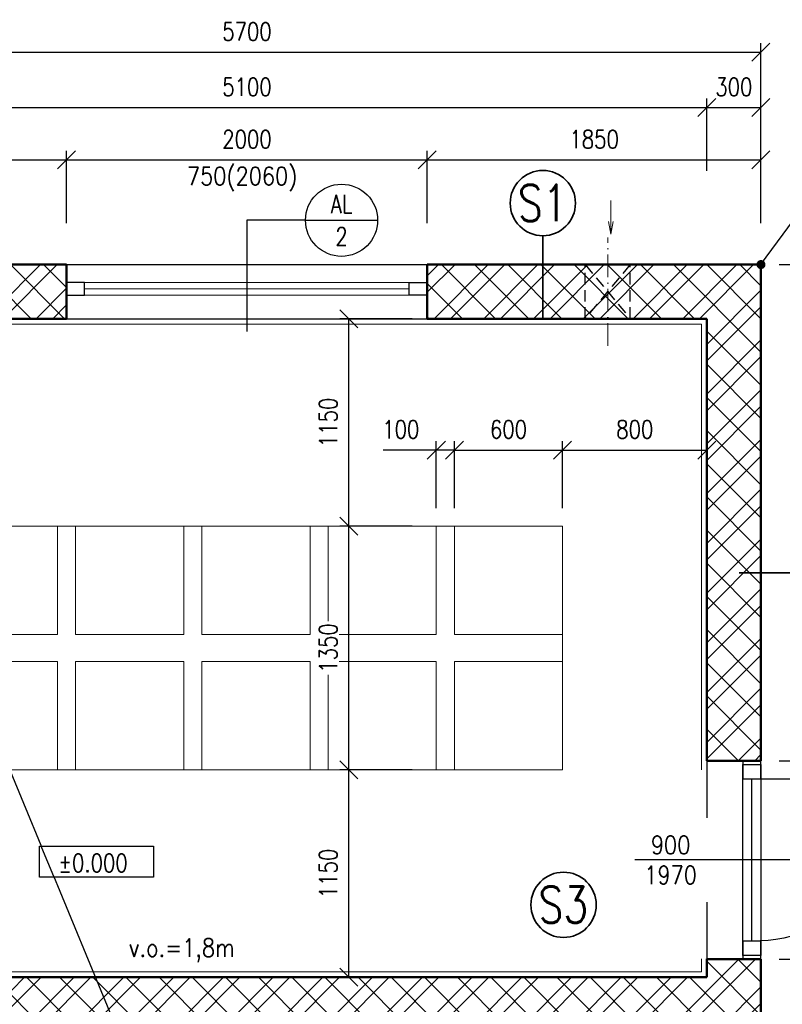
# Model space of a CAD drawing. Header units: millimetres. Extents: x -13560 to 57209, y -1473 to 35717.
# Tile 13 of 22: x 11045 to 15273, y 22780 to 28237. Entities that reach past the tile are written whole.
import ezdxf
from ezdxf import colors
from ezdxf.entities.mleader import LeaderData, LeaderLine
from ezdxf.enums import TextEntityAlignment as Align
from ezdxf.math import Vec2, Vec3

# ---------------------------------------------------------------- set-up
doc = ezdxf.new("R2010")
doc.units = ezdxf.units.MM
doc.header["$LTSCALE"] = 50
doc.set_wipeout_variables(frame=1)
doc.linetypes.add('A_CARA_15', pattern=[7.6, 5, -1.3, 0, -1.3])
doc.linetypes.add('HIDDEN', pattern=[9.525, 6.35, -3.175])
doc.layers.get('Defpoints').update_dxf_attribs({"color": 132})
for name, color, linetype, lineweight in [('CA_DVERE', 7, 'Continuous', 25), ('CA_KOTY', 3, 'Continuous', 25), ('CA_NEVHRA', 3, 'HIDDEN', 25), ('CA_OBKLADY', 5, 'Continuous', 18), ('CA_OSY', 5, 'A_CARA_15', 18), ('CA_POHHRA18', 8, 'Continuous', 18), ('CA_POHHRA25', 7, 'Continuous', 25), ('CA_PSVBUB', 3, 'Continuous', 25), ('CA_REZY', 1, 'Continuous', 50), ('CA_SRAFY', 9, 'Continuous', 13), ('CA_TEXT25', 7, 'Continuous', 25), ('CA_TEXT35', 62, 'Continuous', 35), ('CA_TEXT5', 1, 'Continuous', 50)]:
    doc.layers.add(name, color=color, linetype=linetype, lineweight=lineweight)
doc.layers.add('Obrysy', color=2, linetype='Continuous')
doc.styles.add('ARIAL', font='arial.ttf')
doc.styles.add('ROMANS', font='romans.shx', dxfattribs={"width": 0.8})
doc.styles.get("Standard").update_dxf_attribs({"font": 'arial.ttf'})
doc.dimstyles.new('A-50_(2.5)', dxfattribs={"dimscale": 50, "dimtxt": 2, "dimasz": 2, "dimexe": 1, "dimexo": 2, "dimgap": 0, "dimtad": 0, "dimdec": 0, "dimrnd": 1, "dimtxsty": 'ROMANS', "dimblk1": 'OBLIQUE', "dimblk2": 'OBLIQUE', "dimsah": 1, "dimcen": 2, "dimclrd": 256, "dimclre": 256, "dimclrt": 256, "dimadec": 1, "dimazin": 2, "dimtfac": 0.714286, "dimtdec": 0, "dimtmove": 0, "dimatfit": 3, "dimldrblk": 'DOTSMALL', "dimfxl": 7, "dimfxlon": 1, "dimtvp": 1.142857, "dimtfill": 1, "dimtolj": 1, "dimlwd": -1, "dimlwe": -1, "dimarcsym": 0})

# ---------------------------------------------------------------- blocks, each defined once
blk = doc.blocks.new('_Oblique')
at = {"color": 0, "linetype": 'ByBlock', "lineweight": -2}
blk.add_line((-0.5, -0.5), (0.5, 0.5), dxfattribs=at)
blk = doc.blocks.new('*D6')
at = {"layer": 'CA_KOTY', "transparency": 16777216}
for p, q in [((16058.8, 26879.6), (16458.8, 26879.6)), ((16408.8, 26879.6), (16408.8, 26579.6)), ((16058.8, 26579.6), (16458.8, 26579.6))]:
    blk.add_line(p, q, dxfattribs=at)
at = {"layer": 'Defpoints', "color": 0, "transparency": 16777216}
for p in [(15155, 26879.6), (14855, 26579.6), (16408.8, 26579.6)]:
    blk.add_point(p, dxfattribs=at)
at = {"layer": 'CA_KOTY', "transparency": 16777216, "xscale": 100, "yscale": 100, "zscale": 100}
for p, rotation in [((16408.8, 26879.6), 90), ((16408.8, 26579.6), 270)]:
    blk.add_blockref('_Oblique', p, dxfattribs=dict(at, rotation=rotation))
at = {"layer": 'CA_KOTY', "transparency": 16777216, "insert": (16294.5, 26729.6), "char_height": 100, "attachment_point": 5, "rotation": 90, "style": 'ROMANS', "bg_fill": 3, "box_fill_scale": 1.1, "bg_fill_color": 256, "bg_fill_true_color": 13158600, "bg_fill_transparency": 0}
blk.add_mtext('\\A1;300', dxfattribs=at)
blk = doc.blocks.new('_DotSmall')
at = {"color": 0, "linetype": 'ByBlock', "const_width": 0.5}
blk.add_lwpolyline([(-0.0625, 0, 1), (0.0625, 0, 1)], format="xyb", close=True, dxfattribs=at)
blk = doc.blocks.new('*D7')
at = {"layer": 'CA_KOTY', "transparency": 16777216}
for p, q in [((16058.8, 26579.6), (16458.8, 26579.6)), ((16408.8, 26579.6), (16408.8, 22929.6)), ((16058.8, 22929.6), (16458.8, 22929.6))]:
    blk.add_line(p, q, dxfattribs=at)
at = {"layer": 'Defpoints', "color": 0, "transparency": 16777216}
for p in [(14855, 26579.6), (14855, 22929.6), (16408.8, 22929.6)]:
    blk.add_point(p, dxfattribs=at)
at = {"layer": 'CA_KOTY', "transparency": 16777216, "xscale": 100, "yscale": 100, "zscale": 100}
for p, rotation in [((16408.8, 26579.6), 90), ((16408.8, 22929.6), 270)]:
    blk.add_blockref('_Oblique', p, dxfattribs=dict(at, rotation=rotation))
at = {"layer": 'CA_KOTY', "transparency": 16777216, "insert": (16294.5, 24754.6), "char_height": 100, "attachment_point": 5, "rotation": 90, "style": 'ROMANS', "bg_fill": 3, "box_fill_scale": 1.1, "bg_fill_color": 256, "bg_fill_true_color": 13158600, "bg_fill_transparency": 0}
blk.add_mtext('\\A1;3650', dxfattribs=at)
blk = doc.blocks.new('*D8')
at = {"layer": 'CA_KOTY', "transparency": 16777216}
for p, q in [((16058.8, 22929.6), (16458.8, 22929.6)), ((16408.8, 22929.6), (16408.8, 22629.6)), ((16058.8, 22629.6), (16458.8, 22629.6))]:
    blk.add_line(p, q, dxfattribs=at)
at = {"layer": 'Defpoints', "color": 0, "transparency": 16777216}
for p in [(14855, 22929.6), (14855, 22629.6), (16408.8, 22629.6)]:
    blk.add_point(p, dxfattribs=at)
at = {"layer": 'CA_KOTY', "transparency": 16777216, "xscale": 100, "yscale": 100, "zscale": 100}
for p, rotation in [((16408.8, 22929.6), 90), ((16408.8, 22629.6), 270)]:
    blk.add_blockref('_Oblique', p, dxfattribs=dict(at, rotation=rotation))
at = {"layer": 'CA_KOTY', "transparency": 16777216, "insert": (16294.5, 22779.6), "char_height": 100, "attachment_point": 5, "rotation": 90, "style": 'ROMANS', "bg_fill": 3, "box_fill_scale": 1.1, "bg_fill_color": 256, "bg_fill_true_color": 13158600, "bg_fill_transparency": 0}
blk.add_mtext('\\A1;300', dxfattribs=at)
blk = doc.blocks.new('*D12')
at = {"layer": 'CA_KOTY', "transparency": 16777216}
for p, q in [((9755, 27399.8), (9755, 27799.8)), ((14855, 27399.8), (14855, 27799.8)), ((9755, 27749.8), (14855, 27749.8))]:
    blk.add_line(p, q, dxfattribs=at)
at = {"layer": 'Defpoints', "color": 0, "transparency": 16777216}
for p in [(14855, 27749.8), (9755, 26579.6), (14855, 26579.6)]:
    blk.add_point(p, dxfattribs=at)
at = {"layer": 'CA_KOTY', "transparency": 16777216, "xscale": 100, "yscale": 100, "zscale": 100, "rotation": 180}
blk.add_blockref('_Oblique', (9755, 27749.8), dxfattribs=at)
at = {"layer": 'CA_KOTY', "transparency": 16777216, "xscale": 100, "yscale": 100, "zscale": 100}
blk.add_blockref('_Oblique', (14855, 27749.8), dxfattribs=at)
at = {"layer": 'CA_KOTY', "transparency": 16777216, "insert": (12305, 27864.1), "char_height": 100, "attachment_point": 5, "style": 'ROMANS', "bg_fill": 3, "box_fill_scale": 1.1, "bg_fill_color": 256, "bg_fill_true_color": 13158600, "bg_fill_transparency": 0}
blk.add_mtext('\\A1;5100', dxfattribs=at)
blk = doc.blocks.new('*D13')
at = {"layer": 'CA_KOTY', "transparency": 16777216}
for p, q in [((14855, 27399.8), (14855, 27799.8)), ((15155, 27399.8), (15155, 27799.8)), ((14855, 27749.8), (15155, 27749.8))]:
    blk.add_line(p, q, dxfattribs=at)
at = {"layer": 'Defpoints', "color": 0, "transparency": 16777216}
for p in [(15155, 27749.8), (15155, 26879.6), (14855, 26579.6)]:
    blk.add_point(p, dxfattribs=at)
at = {"layer": 'CA_KOTY', "transparency": 16777216, "xscale": 100, "yscale": 100, "zscale": 100, "rotation": 180}
blk.add_blockref('_Oblique', (14855, 27749.8), dxfattribs=at)
at = {"layer": 'CA_KOTY', "transparency": 16777216, "xscale": 100, "yscale": 100, "zscale": 100}
blk.add_blockref('_Oblique', (15155, 27749.8), dxfattribs=at)
at = {"layer": 'CA_KOTY', "transparency": 16777216, "insert": (15005, 27864.1), "char_height": 100, "attachment_point": 5, "style": 'ROMANS', "bg_fill": 3, "box_fill_scale": 1.1, "bg_fill_color": 256, "bg_fill_true_color": 13158600, "bg_fill_transparency": 0}
blk.add_mtext('\\A1;300', dxfattribs=at)
blk = doc.blocks.new('*D14')
at = {"layer": 'CA_KOTY', "transparency": 16777216}
for p, q in [((9455, 27707), (9455, 28107)), ((15155, 27707), (15155, 28107)), ((9455, 28057), (15155, 28057))]:
    blk.add_line(p, q, dxfattribs=at)
at = {"layer": 'Defpoints', "color": 0, "transparency": 16777216}
for p in [(15155, 28057), (9455, 26879.6), (15155, 26879.6)]:
    blk.add_point(p, dxfattribs=at)
at = {"layer": 'CA_KOTY', "transparency": 16777216, "xscale": 100, "yscale": 100, "zscale": 100, "rotation": 180}
blk.add_blockref('_Oblique', (9455, 28057), dxfattribs=at)
at = {"layer": 'CA_KOTY', "transparency": 16777216, "xscale": 100, "yscale": 100, "zscale": 100}
blk.add_blockref('_Oblique', (15155, 28057), dxfattribs=at)
at = {"layer": 'CA_KOTY', "transparency": 16777216, "insert": (12305, 28171.3), "char_height": 100, "attachment_point": 5, "style": 'ROMANS', "bg_fill": 3, "box_fill_scale": 1.1, "bg_fill_color": 256, "bg_fill_true_color": 13158600, "bg_fill_transparency": 0}
blk.add_mtext('\\A1;5700', dxfattribs=at)
blk = doc.blocks.new('*D15')
at = {"layer": 'CA_KOTY', "transparency": 16777216}
for p, q in [((16464.8, 26879.6), (16864.8, 26879.6)), ((16814.8, 26879.6), (16814.8, 19929.6)), ((16464.8, 19929.6), (16864.8, 19929.6))]:
    blk.add_line(p, q, dxfattribs=at)
at = {"layer": 'Defpoints', "color": 0, "transparency": 16777216}
for p in [(15155, 26879.6), (15155, 19929.6), (16814.8, 19929.6)]:
    blk.add_point(p, dxfattribs=at)
at = {"layer": 'CA_KOTY', "transparency": 16777216, "xscale": 100, "yscale": 100, "zscale": 100}
for p, rotation in [((16814.8, 26879.6), 90), ((16814.8, 19929.6), 270)]:
    blk.add_blockref('_Oblique', p, dxfattribs=dict(at, rotation=rotation))
at = {"layer": 'CA_KOTY', "transparency": 16777216, "insert": (16700.5, 23404.6), "char_height": 100, "attachment_point": 5, "rotation": 90, "style": 'ROMANS', "bg_fill": 3, "box_fill_scale": 1.1, "bg_fill_color": 256, "bg_fill_true_color": 13158600, "bg_fill_transparency": 0}
blk.add_mtext('\\A1;6950', dxfattribs=at)
blk = doc.blocks.new('*U16')
at = {"layer": 'CA_POHHRA18'}
blk.add_lwpolyline([(-300, -300), (300, -300), (300, 300), (-300, 300)], close=True, dxfattribs=at)
blk = doc.blocks.new('*U17')
at = {"layer": 'CA_POHHRA18', "color": 0, "linetype": 'ByBlock', "lineweight": -2, "transparency": 16777216}
for p in [(0, 0), (700, 0), (1400, 0), (2100, 0), (2800, 0), (3500, 0)]:
    blk.add_blockref('*U16', p, dxfattribs=at)
blk = doc.blocks.new('*U18')
at = {"layer": 'CA_POHHRA18'}
blk.add_lwpolyline([(-300, -300), (300, -300), (300, 300), (-300, 300)], close=True, dxfattribs=at)
blk = doc.blocks.new('*U19')
at = {"layer": 'CA_POHHRA18', "color": 0, "linetype": 'ByBlock', "lineweight": -2, "transparency": 16777216}
for p in [(0, 0), (700, 0), (1400, 0), (2100, 0), (2800, 0), (3500, 0)]:
    blk.add_blockref('*U18', p, dxfattribs=at)
blk = doc.blocks.new('*D31')
at = {"layer": 'CA_KOTY', "transparency": 16777216}
for p, q in [((13455, 25529.6), (13455, 25901.3)), ((14055, 25529.6), (14055, 25901.3)), ((13455, 25851.3), (14055, 25851.3))]:
    blk.add_line(p, q, dxfattribs=at)
at = {"layer": 'Defpoints', "color": 0, "transparency": 16777216}
for p in [(14055, 25851.3), (13455, 25429.6), (14055, 25429.6)]:
    blk.add_point(p, dxfattribs=at)
at = {"layer": 'CA_KOTY', "transparency": 16777216, "xscale": 100, "yscale": 100, "zscale": 100, "rotation": 180}
blk.add_blockref('_Oblique', (13455, 25851.3), dxfattribs=at)
at = {"layer": 'CA_KOTY', "transparency": 16777216, "xscale": 100, "yscale": 100, "zscale": 100}
blk.add_blockref('_Oblique', (14055, 25851.3), dxfattribs=at)
at = {"layer": 'CA_KOTY', "transparency": 16777216, "insert": (13755, 25965.6), "char_height": 100, "attachment_point": 5, "style": 'ROMANS', "bg_fill": 3, "box_fill_scale": 1.1, "bg_fill_color": 256, "bg_fill_true_color": 13158600, "bg_fill_transparency": 0}
blk.add_mtext('\\A1;600', dxfattribs=at)
blk = doc.blocks.new('*D32')
at = {"layer": 'CA_KOTY', "transparency": 16777216}
for p, q in [((14055, 25529.6), (14055, 25901.3)), ((14855, 25515.5), (14855, 25901.3)), ((14055, 25851.3), (14855, 25851.3))]:
    blk.add_line(p, q, dxfattribs=at)
at = {"layer": 'Defpoints', "color": 0, "transparency": 16777216}
for p in [(14855, 25851.3), (14055, 25429.6), (14855, 25415.5)]:
    blk.add_point(p, dxfattribs=at)
at = {"layer": 'CA_KOTY', "transparency": 16777216, "xscale": 100, "yscale": 100, "zscale": 100, "rotation": 180}
blk.add_blockref('_Oblique', (14055, 25851.3), dxfattribs=at)
at = {"layer": 'CA_KOTY', "transparency": 16777216, "xscale": 100, "yscale": 100, "zscale": 100}
blk.add_blockref('_Oblique', (14855, 25851.3), dxfattribs=at)
at = {"layer": 'CA_KOTY', "transparency": 16777216, "insert": (14455, 25965.6), "char_height": 100, "attachment_point": 5, "style": 'ROMANS', "bg_fill": 3, "box_fill_scale": 1.1, "bg_fill_color": 256, "bg_fill_true_color": 13158600, "bg_fill_transparency": 0}
blk.add_mtext('\\A1;800', dxfattribs=at)
blk = doc.blocks.new('*D33')
at = {"layer": 'CA_KOTY', "transparency": 16777216}
for p, q in [((13355, 25529.6), (13355, 25901.3)), ((13455, 25529.6), (13455, 25901.3)), ((13355, 25851.3), (13060.7, 25851.3)), ((13455, 25851.3), (13355, 25851.3))]:
    blk.add_line(p, q, dxfattribs=at)
at = {"layer": 'Defpoints', "color": 0, "transparency": 16777216}
for p in [(13355, 25851.3), (13355, 25429.6), (13455, 25429.6)]:
    blk.add_point(p, dxfattribs=at)
at = {"layer": 'CA_KOTY', "transparency": 16777216, "xscale": 100, "yscale": 100, "zscale": 100, "rotation": 180}
blk.add_blockref('_Oblique', (13355, 25851.3), dxfattribs=at)
at = {"layer": 'CA_KOTY', "transparency": 16777216, "xscale": 100, "yscale": 100, "zscale": 100}
blk.add_blockref('_Oblique', (13455, 25851.3), dxfattribs=at)
at = {"layer": 'CA_KOTY', "transparency": 16777216, "insert": (13157.8, 25965.6), "char_height": 100, "attachment_point": 5, "style": 'ROMANS', "bg_fill": 3, "box_fill_scale": 1.1, "bg_fill_color": 256, "bg_fill_true_color": 13158600, "bg_fill_transparency": 0}
blk.add_mtext('\\A1;100', dxfattribs=at)
blk = doc.blocks.new('*D40')
at = {"layer": 'CA_KOTY', "transparency": 16777216}
for p, q in [((13220.1, 24079.6), (12820.1, 24079.6)), ((12870.1, 22929.6), (12870.1, 24079.6)), ((13220.1, 22929.6), (12820.1, 22929.6))]:
    blk.add_line(p, q, dxfattribs=at)
at = {"layer": 'Defpoints', "color": 0, "transparency": 16777216}
for p in [(12870.1, 24079.6), (14055, 24079.6), (14855, 22929.6)]:
    blk.add_point(p, dxfattribs=at)
at = {"layer": 'CA_KOTY', "transparency": 16777216, "xscale": 100, "yscale": 100, "zscale": 100}
for p, rotation in [((12870.1, 24079.6), 90), ((12870.1, 22929.6), 270)]:
    blk.add_blockref('_Oblique', p, dxfattribs=dict(at, rotation=rotation))
at = {"layer": 'CA_KOTY', "transparency": 16777216, "insert": (12755.8, 23504.6), "char_height": 100, "attachment_point": 5, "rotation": 90, "style": 'ROMANS', "bg_fill": 3, "box_fill_scale": 1.1, "bg_fill_color": 256, "bg_fill_true_color": 13158600, "bg_fill_transparency": 0}
blk.add_mtext('\\A1;1150', dxfattribs=at)
blk = doc.blocks.new('*D41')
at = {"layer": 'CA_KOTY', "transparency": 16777216}
for p, q in [((13220.1, 26579.6), (12820.1, 26579.6)), ((12870.1, 25429.6), (12870.1, 26579.6)), ((13220.1, 25429.6), (12820.1, 25429.6))]:
    blk.add_line(p, q, dxfattribs=at)
at = {"layer": 'Defpoints', "color": 0, "transparency": 16777216}
for p in [(12870.1, 26579.6), (14855, 26579.6), (14055, 25429.6)]:
    blk.add_point(p, dxfattribs=at)
at = {"layer": 'CA_KOTY', "transparency": 16777216, "xscale": 100, "yscale": 100, "zscale": 100}
for p, rotation in [((12870.1, 26579.6), 90), ((12870.1, 25429.6), 270)]:
    blk.add_blockref('_Oblique', p, dxfattribs=dict(at, rotation=rotation))
at = {"layer": 'CA_KOTY', "transparency": 16777216, "insert": (12755.8, 26004.6), "char_height": 100, "attachment_point": 5, "rotation": 90, "style": 'ROMANS', "bg_fill": 3, "box_fill_scale": 1.1, "bg_fill_color": 256, "bg_fill_true_color": 13158600, "bg_fill_transparency": 0}
blk.add_mtext('\\A1;1150', dxfattribs=at)
blk = doc.blocks.new('*D46')
at = {"layer": 'CA_KOTY', "transparency": 16777216}
for p, q in [((9455, 27110), (9455, 27510)), ((11305, 27110), (11305, 27510)), ((9455, 27460), (11305, 27460))]:
    blk.add_line(p, q, dxfattribs=at)
at = {"layer": 'Defpoints', "color": 0, "transparency": 16777216}
for p in [(11305, 27460), (9455, 26879.6), (11305, 26879.6)]:
    blk.add_point(p, dxfattribs=at)
at = {"layer": 'CA_KOTY', "transparency": 16777216, "xscale": 100, "yscale": 100, "zscale": 100, "rotation": 180}
blk.add_blockref('_Oblique', (9455, 27460), dxfattribs=at)
at = {"layer": 'CA_KOTY', "transparency": 16777216, "xscale": 100, "yscale": 100, "zscale": 100}
blk.add_blockref('_Oblique', (11305, 27460), dxfattribs=at)
at = {"layer": 'CA_KOTY', "transparency": 16777216, "insert": (10380, 27574.3), "char_height": 100, "attachment_point": 5, "style": 'ROMANS', "bg_fill": 3, "box_fill_scale": 1.1, "bg_fill_color": 256, "bg_fill_true_color": 13158600, "bg_fill_transparency": 0}
blk.add_mtext('\\A1;1850', dxfattribs=at)
blk = doc.blocks.new('*D47')
at = {"layer": 'CA_KOTY', "transparency": 16777216}
for p, q in [((11305, 27110), (11305, 27510)), ((13305, 27110), (13305, 27510)), ((11305, 27460), (13305, 27460))]:
    blk.add_line(p, q, dxfattribs=at)
at = {"layer": 'Defpoints', "color": 0, "transparency": 16777216}
for p in [(13305, 27460), (11305, 26879.6), (13305, 26879.6)]:
    blk.add_point(p, dxfattribs=at)
at = {"layer": 'CA_KOTY', "transparency": 16777216, "xscale": 100, "yscale": 100, "zscale": 100, "rotation": 180}
blk.add_blockref('_Oblique', (11305, 27460), dxfattribs=at)
at = {"layer": 'CA_KOTY', "transparency": 16777216, "xscale": 100, "yscale": 100, "zscale": 100}
blk.add_blockref('_Oblique', (13305, 27460), dxfattribs=at)
at = {"layer": 'CA_KOTY', "transparency": 16777216, "insert": (12305, 27574.3), "char_height": 100, "attachment_point": 5, "style": 'ROMANS', "bg_fill": 3, "box_fill_scale": 1.1, "bg_fill_color": 256, "bg_fill_true_color": 13158600, "bg_fill_transparency": 0}
blk.add_mtext('\\A1;2000', dxfattribs=at)
blk = doc.blocks.new('*D48')
at = {"layer": 'CA_KOTY', "transparency": 16777216}
for p, q in [((13305, 27110), (13305, 27510)), ((15155, 27110), (15155, 27510)), ((13305, 27460), (15155, 27460))]:
    blk.add_line(p, q, dxfattribs=at)
at = {"layer": 'Defpoints', "color": 0, "transparency": 16777216}
for p in [(15155, 27460), (13305, 26879.6), (15155, 26879.6)]:
    blk.add_point(p, dxfattribs=at)
at = {"layer": 'CA_KOTY', "transparency": 16777216, "xscale": 100, "yscale": 100, "zscale": 100, "rotation": 180}
blk.add_blockref('_Oblique', (13305, 27460), dxfattribs=at)
at = {"layer": 'CA_KOTY', "transparency": 16777216, "xscale": 100, "yscale": 100, "zscale": 100}
blk.add_blockref('_Oblique', (15155, 27460), dxfattribs=at)
at = {"layer": 'CA_KOTY', "transparency": 16777216, "insert": (14230, 27574.3), "char_height": 100, "attachment_point": 5, "style": 'ROMANS', "bg_fill": 3, "box_fill_scale": 1.1, "bg_fill_color": 256, "bg_fill_true_color": 13158600, "bg_fill_transparency": 0}
blk.add_mtext('\\A1;1850', dxfattribs=at)
blk = doc.blocks.new('*D52')
at = {"layer": 'CA_KOTY', "transparency": 16777216}
for p, q in [((13220.1, 25429.6), (12820.1, 25429.6)), ((12870.1, 24079.6), (12870.1, 25429.6)), ((13220.1, 24079.6), (12820.1, 24079.6))]:
    blk.add_line(p, q, dxfattribs=at)
at = {"layer": 'Defpoints', "color": 0, "transparency": 16777216}
for p in [(12870.1, 25429.6), (14055, 25429.6), (14055, 24079.6)]:
    blk.add_point(p, dxfattribs=at)
at = {"layer": 'CA_KOTY', "transparency": 16777216, "xscale": 100, "yscale": 100, "zscale": 100}
for p, rotation in [((12870.1, 25429.6), 90), ((12870.1, 24079.6), 270)]:
    blk.add_blockref('_Oblique', p, dxfattribs=dict(at, rotation=rotation))
at = {"layer": 'CA_KOTY', "transparency": 16777216, "insert": (12755.8, 24754.6), "char_height": 100, "attachment_point": 5, "rotation": 90, "style": 'ROMANS', "bg_fill": 3, "box_fill_scale": 1.1, "bg_fill_color": 256, "bg_fill_true_color": 13158600, "bg_fill_transparency": 0}
blk.add_mtext('\\A1;1350', dxfattribs=at)
blk = doc.blocks.new('*D55')
at = {"layer": 'CA_KOTY', "transparency": 16777216}
for p, q in [((15255, 23029.6), (15637.9, 23029.6)), ((15587.9, 22529.6), (15587.9, 23029.6)), ((15255, 22529.6), (15637.9, 22529.6))]:
    blk.add_line(p, q, dxfattribs=at)
at = {"layer": 'Defpoints', "color": 0, "transparency": 16777216}
for p in [(15155, 23029.6), (15587.9, 23029.6), (15155, 22529.6)]:
    blk.add_point(p, dxfattribs=at)
at = {"layer": 'CA_KOTY', "transparency": 16777216, "xscale": 100, "yscale": 100, "zscale": 100}
for p, rotation in [((15587.9, 23029.6), 90), ((15587.9, 22529.6), 270)]:
    blk.add_blockref('_Oblique', p, dxfattribs=dict(at, rotation=rotation))
at = {"layer": 'CA_KOTY', "transparency": 16777216, "insert": (15473.7, 22779.6), "char_height": 100, "attachment_point": 5, "rotation": 90, "style": 'ROMANS', "bg_fill": 3, "box_fill_scale": 1.1, "bg_fill_color": 256, "bg_fill_true_color": 13158600, "bg_fill_transparency": 0}
blk.add_mtext('\\A1;500', dxfattribs=at)
blk = doc.blocks.new('*D56')
at = {"layer": 'CA_KOTY', "transparency": 16777216}
for p, q in [((15255, 24129.6), (15637.9, 24129.6)), ((15587.9, 23029.6), (15587.9, 24129.6)), ((15255, 23029.6), (15637.9, 23029.6))]:
    blk.add_line(p, q, dxfattribs=at)
at = {"layer": 'Defpoints', "color": 0, "transparency": 16777216}
for p in [(15155, 24129.6), (15587.9, 24129.6), (15155, 23029.6)]:
    blk.add_point(p, dxfattribs=at)
at = {"layer": 'CA_KOTY', "transparency": 16777216, "xscale": 100, "yscale": 100, "zscale": 100}
for p, rotation in [((15587.9, 24129.6), 90), ((15587.9, 23029.6), 270)]:
    blk.add_blockref('_Oblique', p, dxfattribs=dict(at, rotation=rotation))
at = {"layer": 'CA_KOTY', "transparency": 16777216, "insert": (15473.7, 23579.6), "char_height": 100, "attachment_point": 5, "rotation": 90, "style": 'ROMANS', "bg_fill": 3, "box_fill_scale": 1.1, "bg_fill_color": 256, "bg_fill_true_color": 13158600, "bg_fill_transparency": 0}
blk.add_mtext('\\A1;1100', dxfattribs=at)
blk = doc.blocks.new('*D57')
at = {"layer": 'CA_KOTY', "transparency": 16777216}
for p, q in [((15255, 26879.6), (15637.9, 26879.6)), ((15587.9, 24129.6), (15587.9, 26879.6)), ((15255, 24129.6), (15637.9, 24129.6))]:
    blk.add_line(p, q, dxfattribs=at)
at = {"layer": 'Defpoints', "color": 0, "transparency": 16777216}
for p in [(15155, 26879.6), (15587.9, 26879.6), (15155, 24129.6)]:
    blk.add_point(p, dxfattribs=at)
at = {"layer": 'CA_KOTY', "transparency": 16777216, "xscale": 100, "yscale": 100, "zscale": 100}
for p, rotation in [((15587.9, 26879.6), 90), ((15587.9, 24129.6), 270)]:
    blk.add_blockref('_Oblique', p, dxfattribs=dict(at, rotation=rotation))
at = {"layer": 'CA_KOTY', "transparency": 16777216, "insert": (15473.7, 25504.6), "char_height": 100, "attachment_point": 5, "rotation": 90, "style": 'ROMANS', "bg_fill": 3, "box_fill_scale": 1.1, "bg_fill_color": 256, "bg_fill_true_color": 13158600, "bg_fill_transparency": 0}
blk.add_mtext('\\A1;2750', dxfattribs=at)
blk = doc.blocks.new('VYROBEK')
blk.add_line((-2, 0), (2, 0))
blk.add_circle((0, 0), 2)
for tag, p in [('ZNACKA', (0, 0.4)), ('TYP', (0, -1.4))]:
    blk.add_attdef(tag, text='', height=1).set_placement(p, align=Align.CENTER)
blk = doc.blocks.new('vk')
blk.add_lwpolyline([(-595, 344), (669, 344), (669, 0), (-595, 0)], close=True)
blk.add_wipeout([(-595, 344), (669, 344), (669, 0), (-595, 0)])
blk.add_lwpolyline([(-595, 344), (669, 344), (669, 0), (-595, 0)], close=True)
at = {"style": 'ARIAL'}
blk.add_attdef('VÝŠKOVÁ_KOTA', text='', height=200, dxfattribs=at).set_placement((-2, 57), align=Align.CENTER)
blk = doc.blocks.new('_Dot')
at = {"layer": 'Obrysy', "color": 0, "lineweight": -2}
blk.add_line((-0.5, 0), (-1, 0), dxfattribs=at)
at = {"layer": 'Obrysy', "color": 0, "const_width": 0.5}
blk.add_lwpolyline([(-0.25, 0, 1), (0.25, 0, 1)], format="xyb", close=True, dxfattribs=at)
blk = doc.blocks.new('00SPAD')
blk.add_lwpolyline([(10, 0), (0, 0), (3.76, 0.73), (0, 0), (3.76, -0.73)])
at = {"style": 'ROMANS', "width": 0.8, "flags": 8}
blk.add_attdef('SPÁD', text='', height=2.5, dxfattribs=at).set_placement((6.7, 1), align=Align.BOTTOM_CENTER)
blk = doc.blocks.new('bub')
at = {"layer": 'CA_TEXT35'}
blk.add_circle((0, 362), 362, dxfattribs=at)
at = {"layer": 'CA_TEXT35', "style": 'ROMANS', "width": 0.8}
blk.add_attdef('C', text='', height=402, dxfattribs=at).set_placement((-2, 364), align=Align.MIDDLE_CENTER)

msp = doc.modelspace()

# ---------------------------------------------------------------- hatches: boundary and pattern name
at = {"layer": 'CA_SRAFY'}
h = msp.add_hatch(dxfattribs=at)
h.set_pattern_fill('ZDIVO-STR_PEV', color=256, scale=65)
h.set_pattern_definition([(45, (0, 0), (-137.8858, 137.8858), []), (45, (91.92, 0), (-137.8858, 137.8858), []), (135, (0, 0), (-91.9239, -91.9239), [])])
h.paths.add_polyline_path([(11305, 26879.6), (9455, 26879.6), (9455, 19929.6), (10405, 19929.6), (10405, 20229.6), (9755, 20229.6), (9755, 22629.6), (13205, 22629.6), (13205, 22479.6), (13355, 22479.6), (13355, 22629.6), (14855, 22629.6), (14855, 22529.6), (15155, 22529.6), (15155, 23029.6), (15055, 23029.6), (14855, 23029.6), (14855, 22929.6), (9755, 22929.6), (9755, 26579.6), (11305, 26579.6)])
h.paths.add_polyline_path([(15155, 26879.6), (13305, 26879.6), (13305, 26579.6), (14855, 26579.6), (14855, 24129.6), (15155, 24129.6)], flags=17)
h.paths.add_polyline_path([(15155, 21429.6), (14855, 21429.6), (14855, 21129.6), (15155, 21129.6)], flags=17)
h.paths.add_polyline_path([(15155, 20529.6), (14855, 20529.6), (14855, 20229.6), (13355, 20229.6), (13355, 21479.6), (13205, 21479.6), (13205, 20229.6), (12405, 20229.6), (12405, 19929.6), (15155, 19929.6)], flags=0)

# ---------------------------------------------------------------- linework, layer by layer
at = {"layer": 'CA_DVERE', "linetype": 'ByBlock'}
msp.add_line((14855, 24129.6), (14855, 23031), dxfattribs=at)
for points in [[(15055, 24029.6), (15155, 24029.6), (15155, 24129.6), (15055, 24129.6)], [(15055, 23029.6), (15155, 23029.6), (15155, 23129.6), (15055, 23129.6)]]:
    msp.add_lwpolyline(points, close=True, dxfattribs=at)
at = {"layer": 'CA_DVERE', "color": 8, "linetype": 'ByBlock'}
msp.add_lwpolyline([(15055, 24109.6), (15155, 24109.6), (15155, 23049.6), (15055, 23049.6)], close=True, dxfattribs=at)
at = {"layer": 'CA_DVERE', "linetype": 'ByBlock'}
msp.add_lwpolyline([(15105, 23129.6), (15105, 24029.6), (16005, 24029.6, -0.414214)], format="xyb", close=True, dxfattribs=at)
at = {"layer": 'CA_NEVHRA', "ltscale": 0.2}
msp.add_lwpolyline([(14180, 26879.6), (14430, 26579.6), (14430, 26879.6), (14180, 26579.6)], close=True, dxfattribs=at)
at = {"layer": 'CA_OSY', "ltscale": 0.5}
msp.add_line((14305, 26429.6), (14305, 27029.6), dxfattribs=at)
at = {"layer": 'CA_POHHRA18'}
for p, q in [((11305, 26779.6), (13305, 26779.6)), ((11405, 26744.6), (13205, 26744.6)), ((11305, 26709.6), (13305, 26709.6))]:
    msp.add_line(p, q, dxfattribs=at)
msp.add_lwpolyline([(9955, 25429.6), (14055, 25429.6), (14055, 24079.6), (9955, 24079.6)], close=True, dxfattribs=at)
at = {"layer": 'CA_POHHRA25'}
for p, q in [((11305, 26879.6), (13305, 26879.6)), ((11305, 26579.6), (13305, 26579.6))]:
    msp.add_line(p, q, dxfattribs=at)
for points in [[(11305, 26709.6), (11405, 26709.6), (11405, 26779.6), (11305, 26779.6)], [(13305, 26709.6), (13205, 26709.6), (13205, 26779.6), (13305, 26779.6)]]:
    msp.add_lwpolyline(points, close=True, dxfattribs=at)
at = {"layer": 'CA_PSVBUB'}
msp.add_lwpolyline([(12629.5, 27125.3), (12305, 27125.3), (12305, 26508.9)], dxfattribs=at)
at = {"layer": 'CA_REZY'}
for p, q in [((11305, 26879.6), (9455, 26879.6)), ((11305, 26579.6), (11305, 26879.6)), ((15155, 26879.6), (13305, 26879.6)), ((13305, 26579.6), (13305, 26879.6)), ((15155, 24129.6), (15155, 26879.6)), ((11305, 26579.6), (9755, 26579.6)), ((14855, 26579.6), (13305, 26579.6)), ((14855, 24129.6), (14855, 26579.6)), ((14855, 22929.6), (14855, 23031)), ((15155, 22529.6), (15155, 23029.6)), ((9755, 22929.6), (14855, 22929.6))]:
    msp.add_line(p, q, dxfattribs=at)
for points in [[(14855, 24129.6), (15155, 24129.6)], [(14855, 23029.6), (15155, 23029.6)]]:
    msp.add_lwpolyline(points, dxfattribs=at)
at = {"layer": 'CA_TEXT35'}
for p, q in [((13945.5, 27039.2), (13945.5, 26579.6)), ((15697.5, 25172), (15034.3, 25172))]:
    msp.add_line(p, q, dxfattribs=at)

# ---------------------------------------------------------------- block references
at = {"layer": 'CA_POHHRA18', "xscale": -18.75, "yscale": 18.75, "zscale": 18.75, "rotation": 270}
msp.add_blockref('00SPAD', (14322.5, 27047.8), dxfattribs=at)
at = {"layer": 'CA_POHHRA18'}
for name, p in [('*U17', (10255, 25129.6)), ('*U19', (10255, 24379.6))]:
    msp.add_blockref(name, p, dxfattribs=at)
at = {"layer": 'CA_PSVBUB'}
ref = msp.add_blockref('VYROBEK', (12829.5, 27125.3), dxfattribs=dict(at, xscale=100, yscale=100, zscale=100))
ref.add_attrib('ZNACKA', 'AL', dxfattribs={"layer": '0', "height": 100, "style": 'ROMANS', "width": 0.8}).set_placement((12829.5, 27165.3), align=Align.CENTER)
ref.add_attrib('TYP', '2', dxfattribs={"layer": '0', "height": 100, "style": 'ROMANS', "width": 0.8}).set_placement((12829.5, 26985.3), align=Align.CENTER)
at = {"layer": 'CA_TEXT35', "xscale": 0.5, "yscale": 0.5, "zscale": 0.5}
for p, values in [((13945.5, 27039.2), {'C': 'S1'}), ((14060.5, 23150), {'C': 'S3'})]:
    msp.add_blockref('bub', p, dxfattribs=at).add_auto_attribs(values)

# ---------------------------------------------------------------- texts
at = {"layer": 'CA_KOTY', "insert": (12278.6, 27420), "char_height": 200, "width": 4.547473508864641e-12, "attachment_point": 2, "style": 'ROMANS', "bg_fill": 3, "box_fill_scale": 1.05, "bg_fill_color": 256, "bg_fill_transparency": 0}
msp.add_mtext('\\A1;\\pxqc;{\\H0.5x;\\W0.85;750(2060)}', dxfattribs=at)

# ---------------------------------------------------------------- next in the draw order: texts
at = {"layer": 'CA_TEXT5', "insert": (14653.9, 23579.6), "char_height": 200, "width": 4.547473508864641e-12, "attachment_point": 5, "style": 'ROMANS', "bg_fill": 2}
msp.add_mtext('\\A1;\\pxqc;{\\H0.5x;\\W0.85;\\C7;900\\P1970}', dxfattribs=at)

# ---------------------------------------------------------------- next in the draw order: leaders
at = {"layer": 'CA_TEXT25'}
ml = msp.add_multileader_mtext('Standard', dxfattribs=at)
ml.set_content('\\A1;P.T. \\PU.T.', color=256, style='ROMANS')
ml.set_leader_properties()
ml.set_arrow_properties(name='DOT')
ml.build(insert=Vec2(0, 0))
ml.multileader.update_dxf_attribs({"text_left_attachment_type": 2, "text_right_attachment_type": 2, "dogleg_length": 50, "arrow_head_size": 50})
ctx = ml.context
ctx.base_point, ctx.char_height, ctx.arrow_head_size, ctx.landing_gap_size, ctx.plane_origin = Vec3(16161.1, 27261.8), 100, 50, 50, Vec3(24911.5, 10312.7)
ctx.left_attachment, ctx.right_attachment, ctx.text_align_type = 2, 2, 2
notes = []
notes.append((ctx, [(1, (1, 1, 0), (15433.9, 27261.8), (1, 0), 727.2, [(1, [(15155, 26879.6)], 0, [])])]))
ctx.mtext.insert, ctx.mtext.defined_height, ctx.mtext.alignment, ctx.mtext.line_spacing_factor, ctx.mtext.line_spacing_style, ctx.mtext.flow_direction = Vec3(16401.5, 27403.5), 5.115907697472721e-13, 3, 0.9, 2, 5
ctx.mtext.has_bg_fill, ctx.mtext.bg_color, ctx.mtext.bg_scale_factor, ctx.mtext.bg_transparency, ctx.mtext.use_window_bg_color = 1, -1073741824, 1, 0, 1
for ctx, leaders in notes:
    for number, flags, end, landing, length, lines in leaders:
        leader = LeaderData()
        leader.index, (leader.has_last_leader_line, leader.has_dogleg_vector, leader.attachment_direction) = number, flags
        leader.last_leader_point, leader.dogleg_vector, leader.dogleg_length = Vec3(end), Vec3(landing), length
        for number, points, colour, breaks in lines:
            line = LeaderLine()
            line.index, line.vertices, line.color, line.breaks = number, Vec3.list(points), colors.encode_raw_color(colour), breaks
            leader.lines.append(line)
        ctx.leaders.append(leader)

# ---------------------------------------------------------------- next in the draw order: linework, layer by layer
at = {"layer": 'CA_DVERE', "linetype": 'ByBlock'}
msp.add_line((15973.2, 23579.6), (14455.6, 23579.6), dxfattribs=at)
at = {"layer": 'CA_OBKLADY'}
msp.add_lwpolyline([(14825, 24079.6), (14825, 26549.6), (9785, 26549.6), (9785, 22959.6), (14825, 22959.6), (14825, 23031)], dxfattribs=at)

# ---------------------------------------------------------------- next in the draw order: block references
at = {"layer": 'CA_KOTY'}
ref = msp.add_blockref('vk', (11452.6, 23484.2), dxfattribs=dict(at, xscale=0.5, yscale=0.5, zscale=0.5))
ref.add_attrib('VÝŠKOVÁ_KOTA', '%%P0.000', dxfattribs={"height": 100, "style": 'ROMANS', "width": 0.8}).set_placement((11451.7, 23512.8), align=Align.CENTER)

# ---------------------------------------------------------------- next in the draw order: texts
at = {"layer": 'CA_TEXT25', "insert": (11651.1, 23143.5), "char_height": 200, "width": 4.547473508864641e-12, "attachment_point": 1, "style": 'ROMANS', "bg_fill": 3, "box_fill_scale": 1.05, "bg_fill_color": 256, "bg_fill_transparency": 0}
msp.add_mtext('\\A1;\\pxql;{\\H0.5x;\\W0.85;v.o.=1,8m}', dxfattribs=at)

# ---------------------------------------------------------------- next in the draw order: leaders
at = {"layer": 'CA_TEXT25'}
ml = msp.add_multileader_mtext('Standard', dxfattribs=at)
ml.set_content('\\A1;VZT INFORMATIVNĚ,\\PBUDE ŘEŠENO \\PV DALŠÍ ETAPĚ', color=256, style='ROMANS')
ml.set_leader_properties()
ml.set_arrow_properties(name='DOT')
ml.build(insert=Vec2(0, 0))
ml.multileader.update_dxf_attribs({"dogleg_length": 50, "arrow_head_size": 50})
ctx = ml.context
ctx.base_point, ctx.char_height, ctx.arrow_head_size, ctx.landing_gap_size, ctx.plane_origin = Vec3(7034.2, 22337.5), 100, 50, 50, Vec3(-1088.1, 8493.7)
ctx.text_align_type = 2
notes = []
notes.append((ctx, [(1, (1, 1, 0), (8343.5, 22337.5), (-1, 0), 81.7, [(2, [(9955, 20229.6), (9955, 26579.6), (12580, 20229.6)], 0, [])])]))
ctx.mtext.insert, ctx.mtext.alignment, ctx.mtext.line_spacing_factor, ctx.mtext.line_spacing_style, ctx.mtext.flow_direction = Vec3(8211.8, 22387.5), 3, 0.9, 2, 5
ctx.mtext.has_bg_fill, ctx.mtext.bg_color, ctx.mtext.bg_scale_factor, ctx.mtext.bg_transparency, ctx.mtext.use_window_bg_color = 1, -1073741824, 1, 0, 1
for ctx, leaders in notes:
    for number, flags, end, landing, length, lines in leaders:
        leader = LeaderData()
        leader.index, (leader.has_last_leader_line, leader.has_dogleg_vector, leader.attachment_direction) = number, flags
        leader.last_leader_point, leader.dogleg_vector, leader.dogleg_length = Vec3(end), Vec3(landing), length
        for number, points, colour, breaks in lines:
            line = LeaderLine()
            line.index, line.vertices, line.color, line.breaks = number, Vec3.list(points), colors.encode_raw_color(colour), breaks
            leader.lines.append(line)
        ctx.leaders.append(leader)

# ---------------------------------------------------------------- next in the draw order: linework, layer by layer
at = {"layer": 'CA_POHHRA18'}
msp.add_lwpolyline([(15155, 26879.6), (9455, 26879.6), (9455, 19929.6), (15155, 19929.6)], dxfattribs=at)

# ---------------------------------------------------------------- next in the draw order: dimensions: what is measured, and where the dimension line sits
at = {"layer": 'CA_KOTY'}
dim = msp.add_linear_dim(base=(16408.8, 26579.6), p1=(15155, 26879.6), p2=(14855, 26579.6), angle=90, dimstyle='A-50_(2.5)', dxfattribs=at)
dim.commit()
dim.dimension.update_dxf_attribs({"geometry": '*D6', "text_midpoint": (16294.5, 26729.6)})
dim = msp.add_linear_dim(base=(14055, 25851.3), p1=(13455, 25429.6), p2=(14055, 25429.6), dimstyle='A-50_(2.5)', dxfattribs=at)
dim.commit()
dim.dimension.update_dxf_attribs({"geometry": '*D31', "text_midpoint": (13755, 25965.6)})

# ---------------------------------------------------------------- next in the draw order: dimensions: what is measured, and where the dimension line sits
dim = msp.add_linear_dim(base=(16408.8, 22929.6), p1=(14855, 26579.6), p2=(14855, 22929.6), angle=90, dimstyle='A-50_(2.5)', override={"dimtmove": 1}, dxfattribs=at)
dim.commit()
dim.dimension.update_dxf_attribs({"geometry": '*D7', "text_midpoint": (16294.5, 24754.6)})
dim = msp.add_linear_dim(base=(13355, 25851.3), p1=(13455, 25429.6), p2=(13355, 25429.6), dimstyle='A-50_(2.5)', dxfattribs=at)
dim.commit()
dim.dimension.update_dxf_attribs({"geometry": '*D33', "text_midpoint": (13157.8, 25965.6)})

# ---------------------------------------------------------------- next in the draw order: dimensions: what is measured, and where the dimension line sits
dim = msp.add_linear_dim(base=(14855, 27749.8), p1=(9755, 26579.6), p2=(14855, 26579.6), dimstyle='A-50_(2.5)', override={"dimtmove": 1}, dxfattribs=at)
dim.commit()
dim.dimension.update_dxf_attribs({"geometry": '*D12', "text_midpoint": (12305, 27864.1)})
dim = msp.add_linear_dim(base=(14855, 25851.3), p1=(14055, 25429.6), p2=(14855, 25415.5), dimstyle='A-50_(2.5)', dxfattribs=at)
dim.commit()
dim.dimension.update_dxf_attribs({"geometry": '*D32', "text_midpoint": (14455, 25965.6)})
dim = msp.add_linear_dim(base=(16408.8, 22629.6), p1=(14855, 22929.6), p2=(14855, 22629.6), angle=90, dimstyle='A-50_(2.5)', override={"dimtmove": 1}, dxfattribs=at)
dim.commit()
dim.dimension.update_dxf_attribs({"geometry": '*D8', "text_midpoint": (16294.5, 22779.6)})

# ---------------------------------------------------------------- next in the draw order: dimensions: what is measured, and where the dimension line sits
dim = msp.add_linear_dim(base=(15155, 27749.8), p1=(14855, 26579.6), p2=(15155, 26879.6), dimstyle='A-50_(2.5)', override={"dimtmove": 1}, dxfattribs=at)
dim.commit()
dim.dimension.update_dxf_attribs({"geometry": '*D13', "text_midpoint": (15005, 27864.1)})
dim = msp.add_linear_dim(base=(12870.1, 24079.6), p1=(14855, 22929.6), p2=(14055, 24079.6), angle=90, dimstyle='A-50_(2.5)', dxfattribs=at)
dim.commit()
dim.dimension.update_dxf_attribs({"geometry": '*D40', "text_midpoint": (12755.8, 23504.6)})

# ---------------------------------------------------------------- next in the draw order: dimensions: what is measured, and where the dimension line sits
dim = msp.add_linear_dim(base=(15155, 28057), p1=(9455, 26879.6), p2=(15155, 26879.6), dimstyle='A-50_(2.5)', dxfattribs=at)
dim.commit()
dim.dimension.update_dxf_attribs({"geometry": '*D14', "text_midpoint": (12305, 28171.3)})
dim = msp.add_linear_dim(base=(12870.1, 26579.6), p1=(14055, 25429.6), p2=(14855, 26579.6), angle=90, dimstyle='A-50_(2.5)', dxfattribs=at)
dim.commit()
dim.dimension.update_dxf_attribs({"geometry": '*D41', "text_midpoint": (12755.8, 26004.6)})

# ---------------------------------------------------------------- next in the draw order: dimensions: what is measured, and where the dimension line sits
dim = msp.add_linear_dim(base=(11305, 27460), p1=(9455, 26879.6), p2=(11305, 26879.6), dimstyle='A-50_(2.5)', dxfattribs=at)
dim.commit()
dim.dimension.update_dxf_attribs({"geometry": '*D46', "text_midpoint": (10380, 27574.3)})
for base, p1, p2, picture, middle in [((16814.8, 19929.6), (15155, 26879.6), (15155, 19929.6), '*D15', (16700.5, 23404.6)), ((12870.1, 25429.6), (14055, 24079.6), (14055, 25429.6), '*D52', (12755.8, 24754.6))]:
    dim = msp.add_linear_dim(base=base, p1=p1, p2=p2, angle=90, dimstyle='A-50_(2.5)', dxfattribs=at)
    dim.commit()
    dim.dimension.update_dxf_attribs({"geometry": picture, "text_midpoint": middle})

# ---------------------------------------------------------------- next in the draw order: dimensions: what is measured, and where the dimension line sits
dim = msp.add_linear_dim(base=(13305, 27460), p1=(11305, 26879.6), p2=(13305, 26879.6), dimstyle='A-50_(2.5)', override={"dimtmove": 1}, dxfattribs=at)
dim.commit()
dim.dimension.update_dxf_attribs({"geometry": '*D47', "text_midpoint": (12305, 27574.3)})
dim = msp.add_linear_dim(base=(15587.9, 23029.6), p1=(15155, 22529.6), p2=(15155, 23029.6), angle=90, dimstyle='A-50_(2.5)', override={"dimtmove": 1}, dxfattribs=at)
dim.commit()
dim.dimension.update_dxf_attribs({"geometry": '*D55', "text_midpoint": (15473.7, 22779.6)})

# ---------------------------------------------------------------- next in the draw order: dimensions: what is measured, and where the dimension line sits
dim = msp.add_linear_dim(base=(15155, 27460), p1=(13305, 26879.6), p2=(15155, 26879.6), dimstyle='A-50_(2.5)', override={"dimtmove": 1}, dxfattribs=at)
dim.commit()
dim.dimension.update_dxf_attribs({"geometry": '*D48', "text_midpoint": (14230, 27574.3)})
dim = msp.add_linear_dim(base=(15587.9, 24129.6), p1=(15155, 23029.6), p2=(15155, 24129.6), angle=90, dimstyle='A-50_(2.5)', override={"dimtmove": 1}, dxfattribs=at)
dim.commit()
dim.dimension.update_dxf_attribs({"geometry": '*D56', "text_midpoint": (15473.7, 23579.6)})

# ---------------------------------------------------------------- next in the draw order: dimensions: what is measured, and where the dimension line sits
dim = msp.add_linear_dim(base=(15587.9, 26879.6), p1=(15155, 24129.6), p2=(15155, 26879.6), angle=90, dimstyle='A-50_(2.5)', override={"dimtmove": 1}, dxfattribs=at)
dim.commit()
dim.dimension.update_dxf_attribs({"geometry": '*D57', "text_midpoint": (15473.7, 25504.6)})

doc.saveas('drawing.dxf')
